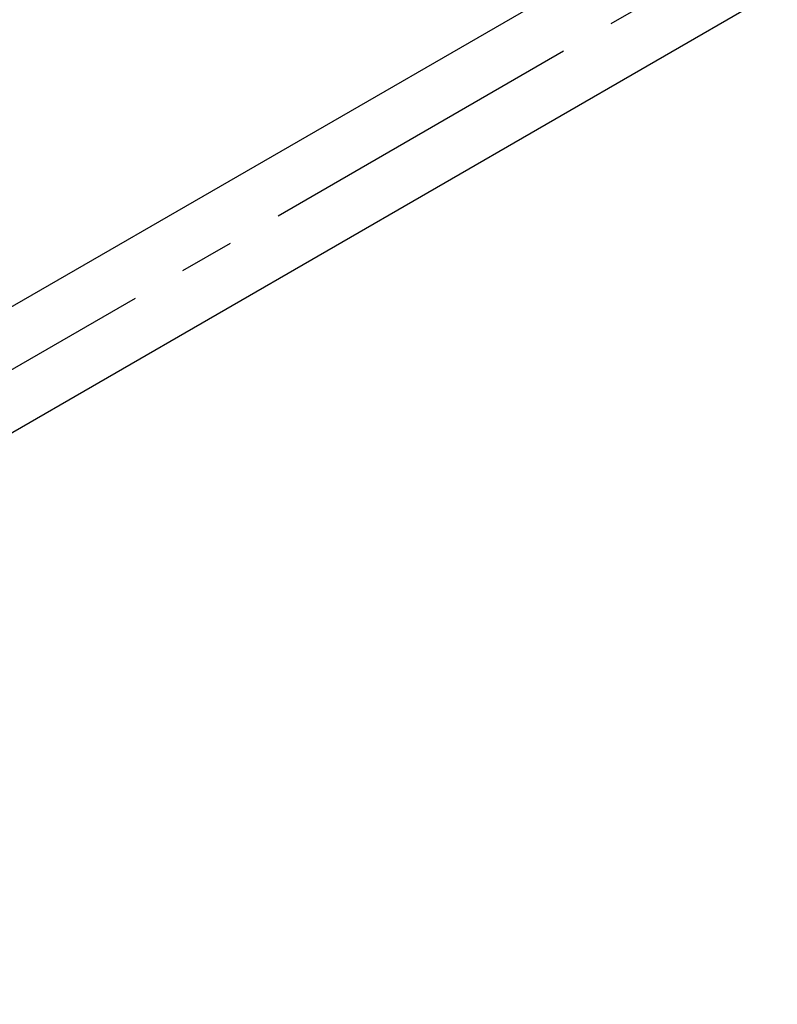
# Model space of a CAD drawing. Extents: x -132501 to 411300, y -42818 to 427495.
# Tile 37 of 256: x -31192 to -29002, y 31305 to 34152. Entities that reach past the tile are written whole.
import ezdxf
from ezdxf.enums import TextEntityAlignment as Align

# ---------------------------------------------------------------- set-up
doc = ezdxf.new("R2010")
doc.units = 0
doc.header["$LTSCALE"] = 50
doc.linetypes.add('CENTER2', pattern=[28.575, 19.05, -3.175, 3.175, -3.175])
doc.layers.get('0').update_dxf_attribs({"linetype": 'CONTINUOUS'})
for name, color, linetype in [('WL570---_TOEVOER', 3, 'CONTINUOUS'), ('WL570---_TOEVOER_HL', 8, 'CONTINUOUS'), ('WM570---_TOEVOER_PR', 1, 'CONTINUOUS')]:
    doc.layers.add(name, color=color, linetype=linetype)
doc.styles.add('BURO-018', font='ARIAL.TTF', dxfattribs={"height": 63})

# ---------------------------------------------------------------- blocks, each defined once
blk = doc.blocks.new('*U788')
at = {"color": 0, "ltscale": 10}
for p, q in [((0, 157.5, -9412.6), (5861.2, 157.5, -9412.6)), ((0, -157.5, -9412.6), (5861.2, -157.5, -9412.6))]:
    blk.add_line(p, q, dxfattribs=at)
at = {"layer": 'WL570---_TOEVOER_HL', "linetype": 'CENTER2'}
blk.add_line((0, 0, -9412.6), (5861.2, 0, -9412.6), dxfattribs=at)
at = {"layer": 'WM570---_TOEVOER_PR', "color": 1, "style": 'BURO-018'}
blk.add_attdef('POSNR', text='', height=90, dxfattribs=at).set_placement((0, 0), align=Align.MIDDLE)

msp = doc.modelspace()

# ---------------------------------------------------------------- block references
at = {"layer": 'WL570---_TOEVOER', "rotation": 30.00000000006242}
msp.add_blockref('*U788', (-34157.1984, 31441.8983, 9412.5737), dxfattribs=at)

doc.saveas('drawing.dxf')
